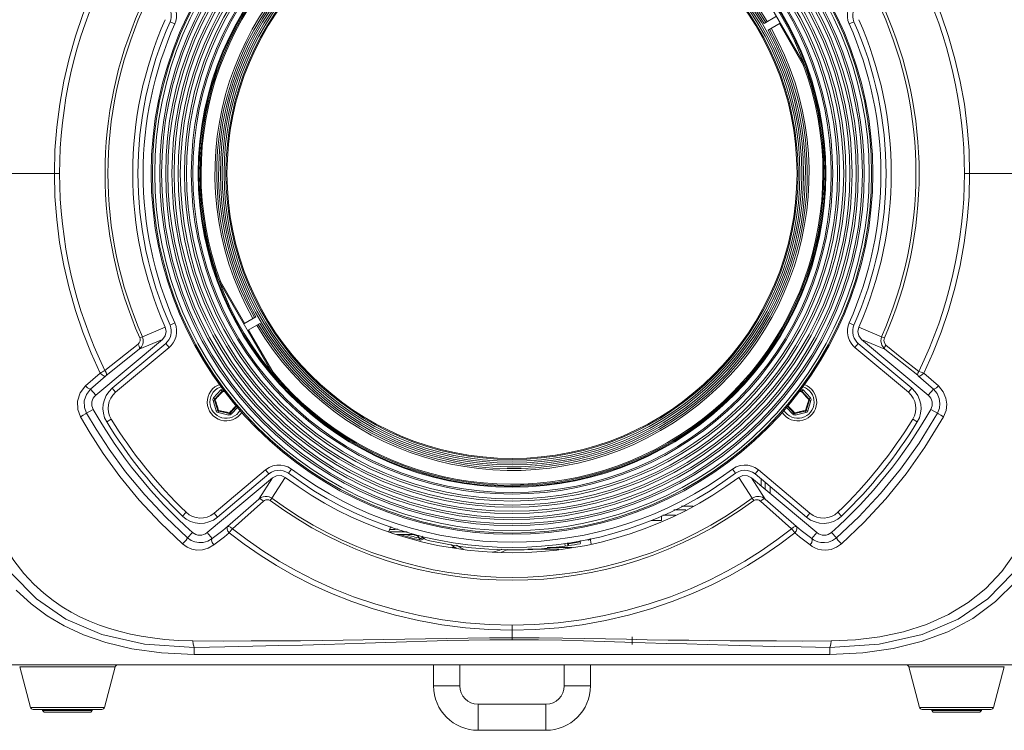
# Model space of a CAD drawing. Header units: millimetres. Extents: x 3925 to 5043, y -86 to 778.
# Tile 33 of 256: x 4282 to 4329, y 351 to 385. Entities that reach past the tile are written whole.
import ezdxf

# ---------------------------------------------------------------- set-up
doc = ezdxf.new("R2010")
doc.units = ezdxf.units.MM
doc.header["$LTSCALE"] = 46.255
for name, color, linetype in [('A65-LSM-GEARDXF_CONTINUOUS_LINE', 7, 'CONTINUOUS'), ('H30-BOTTOM-CDXF_CONTINUOUS_LINE', 7, 'CONTINUOUS'), ('H30-RUBBER-MDXF_CONTINUOUS_LINE', 7, 'CONTINUOUS'), ('H30-U-RING_DDXF_CONTINUOUS_LINE', 7, 'CONTINUOUS'), ('H30_CEILING_DXF_CONTINUOUS_LINE', 7, 'CONTINUOUS'), ('H30K-FRONT-CDXF_CONTINUOUS_LINE', 7, 'CONTINUOUS'), ('H60-BUTTON-DDXF_CONTINUOUS_LINE', 7, 'CONTINUOUS'), ('H60-FF-LENS-DXF_CONTINUOUS_LINE', 7, 'CONTINUOUS'), ('H60-LSM-GUIDDXF_CONTINUOUS_LINE', 7, 'CONTINUOUS'), ('H60-LSM-H-TADXF_CONTINUOUS_LINE', 7, 'CONTINUOUS'), ('LSM-BS-BASE-DXF_CONTINUOUS_LINE', 7, 'CONTINUOUS'), ('PJ-LENS-B10RDXF_CONTINUOUS_LINE', 7, 'CONTINUOUS')]:
    doc.layers.add(name, color=color, linetype=linetype)

msp = doc.modelspace()

# ---------------------------------------------------------------- linework, layer by layer
at = {"layer": 'A65-LSM-GEARDXF_CONTINUOUS_LINE', "color": 7, "linetype": 'Continuous', "lineweight": 0}
for p, q in [((4290.8001, 367.237), (4291.1518, 367.6195)), ((4291.1518, 367.6195), (4291.207, 367.5688)), ((4291.271, 367.6569), (4291.2547, 367.5837)), ((4318.8654, 367.6244), (4318.8745, 367.5837)), ((4318.9774, 367.6195), (4318.9222, 367.5687)), ((4318.9774, 367.6195), (4319.3291, 367.237)), ((4290.7728, 367.115), (4290.8444, 367.1375)), ((4290.8001, 367.237), (4290.8553, 367.1863)), ((4290.9998, 366.6416), (4290.8444, 367.1375)), ((4290.8553, 367.1863), (4291.207, 367.5688)), ((4290.8754, 367.1562), (4290.9293, 367.2163)), ((4290.9293, 367.2163), (4290.9751, 367.2672)), ((4290.9751, 367.2672), (4291.0143, 367.3104)), ((4291.0143, 367.3104), (4291.0553, 367.3553)), ((4291.0553, 367.3553), (4291.0952, 367.3984)), ((4291.0952, 367.3984), (4291.1443, 367.4511)), ((4291.3561, 367.5265), (4291.4013, 367.5169)), ((4318.7894, 367.53), (4318.8905, 367.5512)), ((4318.8235, 367.5723), (4318.8745, 367.5837)), ((4318.8905, 367.5512), (4318.9459, 367.4925)), ((4318.9222, 367.5687), (4319.2739, 367.1862)), ((4318.9459, 367.4925), (4318.9928, 367.4425)), ((4318.9928, 367.4425), (4319.0326, 367.3999)), ((4319.0326, 367.3999), (4319.0738, 367.3552)), ((4319.0738, 367.3552), (4319.1135, 367.3119)), ((4319.1135, 367.3119), (4319.1619, 367.2585)), ((4319.2848, 367.1374), (4319.1294, 366.6416)), ((4319.3291, 367.237), (4319.2739, 367.1862)), ((4319.3563, 367.115), (4319.2848, 367.1374)), ((4290.9283, 366.6192), (4290.7728, 367.115)), ((4290.9183, 367.0134), (4290.9012, 367.0699)), ((4290.9391, 366.9456), (4290.9183, 367.0134)), ((4291.9089, 366.8547), (4291.5915, 366.5095)), ((4291.6801, 366.655), (4291.6265, 366.5977)), ((4291.9552, 366.7943), (4291.6467, 366.4587)), ((4291.7241, 366.7024), (4291.6801, 366.655)), ((4291.7645, 366.7463), (4291.7241, 366.7024)), ((4291.8026, 366.7882), (4291.7645, 366.7463)), ((4291.8445, 366.8346), (4291.8026, 366.7882)), ((4291.8876, 366.8825), (4291.8445, 366.8346)), ((4318.4825, 366.4586), (4318.1864, 366.7808)), ((4318.5377, 366.5094), (4318.2339, 366.8398)), ((4318.2986, 366.819), (4318.2556, 366.8668)), ((4318.3465, 366.7662), (4318.2986, 366.819)), ((4318.3861, 366.7229), (4318.3465, 366.7662)), ((4318.427, 366.6786), (4318.3861, 366.7229)), ((4318.4664, 366.6363), (4318.427, 366.6786)), ((4319.1218, 366.7312), (4319.0932, 366.644)), ((4319.1459, 366.8055), (4319.1218, 366.7312)), ((4319.3563, 367.115), (4319.2009, 366.6192)), ((4290.9283, 366.6192), (4290.9998, 366.6416)), ((4291.0203, 366.5346), (4291.0366, 366.6078)), ((4291.5274, 366.4213), (4291.0203, 366.5346)), ((4291.1253, 366.6229), (4291.036, 366.644)), ((4291.5437, 366.4945), (4291.0366, 366.6078)), ((4291.2013, 366.6051), (4291.1253, 366.6229)), ((4291.5274, 366.4213), (4291.5437, 366.4945)), ((4291.6265, 366.5977), (4291.5597, 366.527)), ((4291.6467, 366.4587), (4291.5915, 366.5095)), ((4318.5133, 366.5864), (4318.4664, 366.6363)), ((4318.4825, 366.4586), (4318.5377, 366.5094)), ((4318.5694, 366.5269), (4318.5133, 366.5864)), ((4318.6576, 366.5454), (4318.5694, 366.5269)), ((4319.0926, 366.6078), (4318.5854, 366.4944)), ((4318.6018, 366.4212), (4318.5854, 366.4944)), ((4319.1089, 366.5346), (4318.6018, 366.4212)), ((4318.7153, 366.5577), (4318.6576, 366.5454)), ((4318.7846, 366.5727), (4318.7153, 366.5577)), ((4319.1089, 366.5346), (4319.0926, 366.6078)), ((4319.2009, 366.6192), (4319.1294, 366.6416))]:
    msp.add_line(p, q, dxfattribs=at)
for points in [[(4290.8444, 367.1375), (4290.8475, 367.1423), (4290.8585, 367.1489), (4290.8754, 367.1562)], [(4290.8754, 367.1562), (4290.8632, 367.1699), (4290.8561, 367.1806), (4290.8553, 367.1863)], [(4290.9012, 367.0699), (4290.881, 367.1374), (4290.8754, 367.1562)], [(4291.1443, 367.4511), (4291.2052, 367.5158), (4291.2387, 367.5513)], [(4291.207, 367.5688), (4291.2127, 367.5685), (4291.2239, 367.5623), (4291.2387, 367.5513)], [(4291.2387, 367.5513), (4291.2445, 367.5687), (4291.2501, 367.5802), (4291.2547, 367.5837)], [(4291.2387, 367.5513), (4291.3152, 367.5352), (4291.3561, 367.5265)], [(4318.8745, 367.5837), (4318.879, 367.5802), (4318.8847, 367.5687), (4318.8905, 367.5512)], [(4318.8905, 367.5512), (4318.9052, 367.5622), (4318.9165, 367.5684), (4318.9222, 367.5687)], [(4319.2538, 367.1561), (4319.2314, 367.0812), (4319.2193, 367.0411), (4319.2061, 366.9977), (4319.1912, 366.9491), (4319.1752, 366.898), (4319.1599, 366.8493), (4319.1459, 366.8055)], [(4319.1619, 367.2585), (4319.2212, 367.1925), (4319.2538, 367.1561)], [(4319.2739, 367.1862), (4319.2731, 367.1805), (4319.266, 367.1699), (4319.2538, 367.1561)], [(4319.2538, 367.1561), (4319.2707, 367.1489), (4319.2817, 367.1422), (4319.2848, 367.1374)], [(4291.036, 366.644), (4291.0151, 366.7075), (4290.9965, 366.7648), (4290.9797, 366.8167), (4290.9647, 366.8639), (4290.9512, 366.9067), (4290.9391, 366.9456)], [(4291.036, 366.644), (4291.0179, 366.6403), (4291.0051, 366.6395), (4290.9998, 366.6416)], [(4291.0366, 366.6078), (4291.034, 366.6129), (4291.0338, 366.6257), (4291.036, 366.644)], [(4291.5597, 366.527), (4291.4833, 366.543), (4291.4423, 366.5517), (4291.3979, 366.5612), (4291.3483, 366.572), (4291.296, 366.5836), (4291.2462, 366.5948), (4291.2013, 366.6051)], [(4291.5598, 366.527), (4291.554, 366.5095), (4291.5483, 366.498), (4291.5437, 366.4945)], [(4291.5915, 366.5095), (4291.5857, 366.5097), (4291.5745, 366.516), (4291.5598, 366.527)], [(4318.5694, 366.5269), (4318.5547, 366.5159), (4318.5435, 366.5097), (4318.5377, 366.5094)], [(4318.5854, 366.4944), (4318.5809, 366.4979), (4318.5752, 366.5094), (4318.5694, 366.5269)], [(4319.0932, 366.644), (4319.0284, 366.6286), (4318.9697, 366.6148), (4318.9165, 366.6024), (4318.8682, 366.5914), (4318.8244, 366.5816), (4318.7846, 366.5727)], [(4319.0932, 366.644), (4319.0954, 366.6257), (4319.0952, 366.6129), (4319.0926, 366.6078)], [(4319.1294, 366.6416), (4319.124, 366.6394), (4319.1112, 366.6402), (4319.0932, 366.644)]]:
    msp.add_lwpolyline(points, dxfattribs=at)
for centre, radius, start, end in [((4291.2438, 367.5349), 0.125, 77.40575, 137.40575), ((4318.8854, 367.5349), 0.125, 42.59575, 86.69688), ((4290.8921, 367.1524), 0.125, 137.40575, 197.40575), ((4290.8921, 367.1524), 0.05, 137.40575, 197.40575), ((4291.2438, 367.5349), 0.05, 77.40575, 137.40575), ((4318.8854, 367.5349), 0.05, 42.59575, 102.59575), ((4319.2371, 367.1524), 0.05, 342.59575, 42.59575), ((4319.2371, 367.1524), 0.125, 342.59575, 42.59575), ((4291.0475, 366.6566), 0.125, 197.40575, 257.40575), ((4291.0475, 366.6566), 0.05, 197.40575, 257.40575), ((4291.5546, 366.5433), 0.125, 257.40575, 317.40575), ((4291.5546, 366.5433), 0.05, 257.40575, 317.40575), ((4318.5745, 366.5432), 0.125, 222.59575, 282.59575), ((4318.5745, 366.5432), 0.05, 222.59575, 282.59575), ((4319.0816, 366.6565), 0.05, 282.59575, 342.59575), ((4319.0816, 366.6565), 0.125, 282.59575, 342.59575)]:
    msp.add_arc(centre, radius, start, end, dxfattribs=at)
at = {"layer": 'H30-BOTTOM-CDXF_CONTINUOUS_LINE', "color": 7, "linetype": 'Continuous', "lineweight": 0}
for p, q in [((4310.8146, 355.8213), (4310.8146, 355.4463)), ((4270.7654, 354.4713), (4339.3637, 354.4713)), ((4286.0982, 354.3787), (4281.5309, 354.3787)), ((4282.0506, 352.439), (4281.5309, 354.3787)), ((4285.5785, 352.439), (4286.0982, 354.3787)), ((4328.5982, 354.3787), (4324.0309, 354.3787)), ((4324.5506, 352.439), (4324.0309, 354.3787)), ((4328.0785, 352.439), (4328.5982, 354.3787)), ((4285.5785, 352.439), (4282.0506, 352.439)), ((4285.4577, 352.3463), (4282.1714, 352.3463)), ((4328.0785, 352.439), (4324.5506, 352.439)), ((4327.9577, 352.3463), (4324.6714, 352.3463))]:
    msp.add_line(p, q, dxfattribs=at)
for centre, start, end in [((4286.2189, 354.3463), 90, 164.99999), ((4323.9102, 354.3463), 15.00001, 90), ((4282.1714, 352.4713), 195.00001, 270), ((4285.4577, 352.4713), 270, 344.99999), ((4324.6714, 352.4713), 195.00001, 270), ((4327.9577, 352.4713), 270, 344.99999)]:
    msp.add_arc(centre, 0.125, start, end, dxfattribs=at)
at = {"layer": 'H30-RUBBER-MDXF_CONTINUOUS_LINE', "color": 7, "linetype": 'Continuous', "lineweight": 0}
for p, q in [((4288.7174, 385.2202), (4288.946, 385.1189)), ((4321.4117, 385.2202), (4321.1831, 385.1189)), ((4288.7174, 370.7224), (4288.946, 370.8237)), ((4321.4117, 370.7224), (4321.1831, 370.8237)), ((4285.9545, 367.6985), (4288.5106, 369.8433)), ((4286.1152, 367.507), (4288.6712, 369.6518)), ((4288.5106, 369.8433), (4288.6713, 369.6518)), ((4321.6186, 369.8433), (4321.4579, 369.6518)), ((4321.4579, 369.6518), (4324.014, 367.507)), ((4321.6186, 369.8433), (4324.1747, 367.6985)), ((4285.9545, 367.6985), (4286.1152, 367.507)), ((4324.1747, 367.6985), (4324.014, 367.507)), ((4285.6925, 366.0873), (4285.9056, 366.218)), ((4324.4367, 366.0873), (4324.2236, 366.218)), ((4294.3783, 363.6333), (4294.5277, 363.8337)), ((4315.7508, 363.6333), (4315.6014, 363.8337)), ((4293.2865, 363.7945), (4290.8204, 361.7252)), ((4293.4472, 363.603), (4290.9811, 361.5337)), ((4293.4472, 363.603), (4293.2865, 363.7945)), ((4316.6819, 363.603), (4316.8426, 363.7945)), ((4319.148, 361.5337), (4316.6819, 363.603)), ((4319.3087, 361.7252), (4316.8426, 363.7945)), ((4289.3112, 361.5902), (4289.4845, 361.7704)), ((4290.9811, 361.5337), (4290.8204, 361.7252)), ((4319.148, 361.5337), (4319.3087, 361.7252)), ((4320.8179, 361.5902), (4320.6446, 361.7704))]:
    msp.add_line(p, q, dxfattribs=at)
for points in [[(4288.7174, 385.2202), (4288.754, 385.3221), (4288.7772, 385.4442), (4288.7789, 385.5796), (4288.7545, 385.7189), (4288.7079, 385.8448), (4288.6479, 385.9485), (4288.5808, 386.0323), (4288.5106, 386.0993)], [(4288.946, 385.1189), (4288.9948, 385.2551), (4289.0259, 385.4182), (4289.0281, 385.5995), (4288.9957, 385.7847), (4288.9336, 385.9522), (4288.8536, 386.0905), (4288.7644, 386.2019), (4288.6713, 386.2908)], [(4321.4579, 386.2908), (4321.36, 386.1968), (4321.2622, 386.0707), (4321.1806, 385.9194), (4321.1261, 385.756), (4321.1007, 385.5954), (4321.1009, 385.4443), (4321.1259, 385.2871), (4321.1831, 385.1189)], [(4321.6186, 386.0993), (4321.5448, 386.0285), (4321.4712, 385.9336), (4321.4101, 385.8202), (4321.3691, 385.6973), (4321.35, 385.5765), (4321.3501, 385.4637), (4321.3689, 385.3461), (4321.4117, 385.2202)], [(4288.5106, 369.8433), (4288.5843, 369.9141), (4288.6579, 370.009), (4288.719, 370.1224), (4288.7601, 370.2453), (4288.7791, 370.3661), (4288.779, 370.4789), (4288.7603, 370.5965), (4288.7174, 370.7224)], [(4288.6712, 369.6518), (4288.7692, 369.7458), (4288.867, 369.8719), (4288.9485, 370.0232), (4289.0031, 370.1866), (4289.0284, 370.3472), (4289.0283, 370.4983), (4289.0032, 370.6555), (4288.946, 370.8237)], [(4321.1831, 370.8237), (4321.1343, 370.6875), (4321.1032, 370.5244), (4321.101, 370.3431), (4321.1334, 370.158), (4321.1955, 369.9904), (4321.2755, 369.8521), (4321.3647, 369.7407), (4321.4579, 369.6518)], [(4321.4117, 370.7224), (4321.3751, 370.6205), (4321.3519, 370.4984), (4321.3502, 370.363), (4321.3746, 370.2237), (4321.4213, 370.0978), (4321.4812, 369.9941), (4321.5483, 369.9103), (4321.6186, 369.8433)], [(4294.5277, 363.8337), (4294.3526, 363.9381), (4294.1828, 363.999), (4294.0066, 364.0277), (4293.821, 364.024), (4293.6316, 363.984), (4293.4496, 363.9062), (4293.2865, 363.7945)], [(4316.8426, 363.7945), (4316.6746, 363.9089), (4316.5102, 363.98), (4316.3387, 364.0201), (4316.1552, 364.0296), (4315.9641, 364.0034), (4315.7766, 363.9382), (4315.6014, 363.8337)], [(4294.3783, 363.6333), (4294.2473, 363.7114), (4294.1203, 363.7569), (4293.9886, 363.7784), (4293.8488, 363.7756), (4293.7067, 363.7456), (4293.5701, 363.6871), (4293.4472, 363.603)], [(4316.6819, 363.603), (4316.5553, 363.6892), (4316.4319, 363.7425), (4316.3033, 363.7727), (4316.1651, 363.7798), (4316.0221, 363.7602), (4315.8819, 363.7114), (4315.7508, 363.6333)]]:
    msp.add_lwpolyline(points, dxfattribs=at)
for centre, radius, start, end in [((4305.0646, 377.9713), 17.8822, 156.08576, 203.91424), ((4305.0646, 377.9713), 17.6322, 156.08576, 203.91426), ((4305.0646, 377.9713), 17.6322, 336.08576, 23.91426), ((4305.0646, 377.9713), 17.8822, 336.08576, 23.91424), ((4286.7579, 366.7409), 1.25, 130, 211.52743), ((4291.3992, 367.0391), 0.9, 108.32943, 326.46214), ((4291.3992, 367.0391), 0.775, 105.08872, 329.77284), ((4318.73, 367.0391), 0.9, 213.40273, 69.51207), ((4318.73, 367.0391), 0.775, 211.09481, 71.92085), ((4323.3712, 366.7409), 1.25, 328.47257, 50), ((4286.7579, 366.7409), 1, 130, 211.52743), ((4323.3712, 366.7409), 1, 328.47257, 50), ((4305.0646, 377.9713), 22.4768, 211.52743, 226.11903), ((4305.0646, 377.9713), 22.4768, 313.88097, 328.47257), ((4305.0646, 377.9713), 22.7268, 211.52743, 226.11903), ((4305.0646, 377.9713), 22.7268, 313.88097, 328.47257), ((4305.0646, 377.9713), 17.6322, 233.30267, 306.69733), ((4305.0646, 377.9713), 17.8822, 233.30267, 306.69733), ((4290.1776, 362.4912), 1.25, 226.11903, 310), ((4290.1776, 362.4912), 1, 226.11903, 310), ((4319.9515, 362.4912), 1.25, 230, 313.88097), ((4319.9515, 362.4912), 1, 230, 313.88097)]:
    msp.add_arc(centre, radius, start, end, dxfattribs=at)
at = {"layer": 'H30-U-RING_DDXF_CONTINUOUS_LINE', "color": 7, "linetype": 'Continuous', "lineweight": 0}
for p, q in [((4301.3146, 354.4713), (4301.3146, 353.4713)), ((4302.5646, 354.4713), (4302.5646, 353.4713)), ((4307.5646, 353.4713), (4307.5646, 354.4713)), ((4308.8146, 353.4713), (4308.8146, 354.4713)), ((4302.5646, 353.4713), (4301.3146, 353.4713)), ((4307.5646, 353.4713), (4308.8146, 353.4713)), ((4303.4396, 352.5963), (4306.6896, 352.5963)), ((4303.4396, 352.5963), (4303.4396, 351.3463)), ((4306.6896, 352.5963), (4306.6896, 351.3463)), ((4303.4396, 351.3463), (4306.6896, 351.3463))]:
    msp.add_line(p, q, dxfattribs=at)
for centre, radius, start, end in [((4303.4396, 353.4713), 2.125, 180, 270), ((4303.4396, 353.4713), 0.875, 180, 270), ((4306.6896, 353.4713), 2.125, 270, 0), ((4306.6896, 353.4713), 0.875, 270, 0)]:
    msp.add_arc(centre, radius, start, end, dxfattribs=at)
at = {"layer": 'H30_CEILING_DXF_CONTINUOUS_LINE', "color": 7, "linetype": 'Continuous', "lineweight": 0}
for p, q in [((4282.6271, 352.2963), (4282.6271, 352.3463)), ((4285.0021, 352.2963), (4282.6271, 352.2963)), ((4282.7021, 352.2213), (4282.6271, 352.2963)), ((4284.9271, 352.2213), (4282.7021, 352.2213)), ((4284.9271, 352.2213), (4285.0021, 352.2963)), ((4285.0021, 352.2963), (4285.0021, 352.3463)), ((4325.1271, 352.2963), (4325.1271, 352.3463)), ((4327.5021, 352.2963), (4325.1271, 352.2963)), ((4325.2021, 352.2213), (4325.1271, 352.2963)), ((4327.4271, 352.2213), (4325.2021, 352.2213)), ((4327.4271, 352.2213), (4327.5021, 352.2963)), ((4327.5021, 352.2963), (4327.5021, 352.3463))]:
    msp.add_line(p, q, dxfattribs=at)
at = {"layer": 'H30K-FRONT-CDXF_CONTINUOUS_LINE', "color": 7, "linetype": 'Continuous', "lineweight": 0}
for p, q in [((4279.4696, 377.971), (4283.4388, 377.9712)), ((4336.0124, 377.9714), (4326.6903, 377.9713)), ((4287.3986, 370.164), (4288.4889, 370.6211)), ((4321.6402, 370.6211), (4322.7285, 370.1649)), ((4285.1712, 367.3677), (4288.3499, 370.0348)), ((4287.2484, 369.5738), (4288.3499, 370.0348)), ((4287.2732, 370.1086), (4287.3986, 370.164)), ((4321.7793, 370.0348), (4322.8901, 369.5699)), ((4321.7793, 370.0348), (4324.9579, 367.3677)), ((4322.8663, 370.104), (4322.7285, 370.1649)), ((4285.6016, 368.5484), (4287.1872, 369.8103)), ((4285.6639, 368.3096), (4287.2484, 369.5738)), ((4322.8901, 369.5699), (4324.4576, 368.3194)), ((4284.6834, 367.8114), (4285.3821, 368.4282)), ((4284.9229, 367.6636), (4285.6258, 368.2778)), ((4324.5033, 368.2778), (4325.2062, 367.6636)), ((4324.747, 368.4282), (4325.4457, 367.8114)), ((4285.1712, 367.3677), (4284.9229, 367.6636)), ((4324.9579, 367.3677), (4325.2062, 367.6636)), ((4285.0481, 366.6897), (4284.7288, 366.5098)), ((4325.081, 366.6897), (4325.4003, 366.5098)), ((4293.6079, 363.4115), (4290.4934, 360.7981)), ((4293.6079, 363.4115), (4292.9601, 362.4043)), ((4294.2289, 363.4328), (4293.5865, 362.4377)), ((4316.5426, 362.4377), (4315.9002, 363.4328)), ((4319.6357, 360.7981), (4316.5212, 363.4115)), ((4317.169, 362.4043), (4316.5212, 363.4115)), ((4293.505, 362.3274), (4293.5865, 362.4377)), ((4316.6241, 362.3274), (4316.5426, 362.4377)), ((4292.9601, 362.4043), (4291.4703, 361.0894)), ((4293.1865, 362.3), (4291.6978, 360.9835)), ((4318.4313, 360.9835), (4316.9426, 362.3)), ((4318.6588, 361.0894), (4317.169, 362.4043)), ((4289.7882, 360.8084), (4289.5576, 360.5492)), ((4290.4934, 360.7981), (4290.7333, 360.5122)), ((4318.4824, 360.9177), (4318.4309, 360.9841)), ((4318.5847, 360.7865), (4318.4824, 360.9177)), ((4319.6357, 360.7981), (4319.3958, 360.5122)), ((4320.3409, 360.8084), (4320.5716, 360.5492)), ((4329.1434, 358.4567), (4328.1816, 357.4977)), ((4328.1816, 357.4977), (4327.0861, 356.6943)), ((4283.6577, 356.3416), (4282.839, 356.8252)), ((4305.0647, 356.1353), (4305.0646, 356.3756)), ((4305.0659, 355.7679), (4305.0647, 356.1353)), ((4286.888, 355.248), (4285.6418, 355.5458)), ((4305.0659, 355.6774), (4305.066, 355.7679)), ((4324.628, 355.5878), (4323.2801, 355.2552)), ((4288.3032, 355.0507), (4286.888, 355.248)), ((4289.8772, 354.9713), (4288.3032, 355.0507)), ((4289.877, 354.9809), (4289.8766, 355.3087)), ((4289.8772, 354.9713), (4289.877, 354.9809)), ((4320.2543, 354.9713), (4289.8772, 354.9713)), ((4320.2543, 354.9713), (4320.2525, 355.3087))]:
    msp.add_line(p, q, dxfattribs=at)
for points in [[(4283.1895, 377.9713), (4283.2178, 379.0802), (4283.3024, 380.188), (4283.4428, 381.2886), (4283.6389, 382.3805), (4283.8905, 383.4621), (4284.196, 384.5277), (4284.5507, 385.5646), (4284.948, 386.5616), (4285.3821, 387.5144)], [(4324.7469, 387.5144), (4325.1844, 386.5541), (4325.5812, 385.5571), (4325.9357, 384.5194), (4326.241, 383.4531), (4326.4921, 382.3711), (4326.6878, 381.2788), (4326.8279, 380.1768), (4326.9118, 379.0715), (4326.9396, 377.9712)], [(4285.3821, 368.4282), (4284.9475, 369.3821), (4284.5498, 370.3804), (4284.1948, 371.4186), (4283.8892, 372.4854), (4283.6376, 373.5683), (4283.4417, 374.6616), (4283.3013, 375.7646), (4283.2174, 376.8705), (4283.1895, 377.9713)], [(4326.9396, 377.9712), (4326.9113, 376.8623), (4326.8267, 375.7544), (4326.6862, 374.6538), (4326.4901, 373.5618), (4326.2386, 372.4802), (4325.933, 371.4145), (4325.5782, 370.3774), (4325.1809, 369.3804), (4324.747, 368.4282)], [(4288.4889, 370.6211), (4288.5312, 370.4138), (4288.4824, 370.2058), (4288.3499, 370.0348)], [(4321.7793, 370.0348), (4321.6467, 370.2058), (4321.5979, 370.4138), (4321.6402, 370.6211)], [(4287.1872, 369.8103), (4287.2176, 369.8382), (4287.2417, 369.867), (4287.2608, 369.8972), (4287.276, 369.9301), (4287.2868, 369.9663), (4287.2919, 370.0026), (4287.2915, 370.0367), (4287.2859, 370.0712), (4287.2732, 370.1086)], [(4287.2484, 369.5738), (4287.3051, 369.6278), (4287.3496, 369.6842), (4287.3848, 369.7436), (4287.4122, 369.8083), (4287.4311, 369.8801), (4287.4391, 369.952), (4287.4368, 370.0199), (4287.4245, 370.0889), (4287.3986, 370.164)], [(4322.7285, 370.1649), (4322.6888, 369.9678), (4322.7404, 369.756), (4322.8901, 369.5699)], [(4322.8663, 370.104), (4322.8408, 369.9907), (4322.864, 369.8668), (4322.9375, 369.7528)], [(4287.1872, 369.8103), (4287.2426, 369.7145), (4287.2646, 369.6295), (4287.2484, 369.5738)], [(4322.9375, 369.7528), (4322.8947, 369.6787), (4322.8776, 369.6129), (4322.8901, 369.5699)], [(4322.9375, 369.7528), (4323.6977, 369.1463), (4324.5055, 368.5031)], [(4285.3821, 368.4282), (4285.4293, 368.4544), (4285.4824, 368.4836), (4285.5407, 368.5154), (4285.6016, 368.5484)], [(4285.6016, 368.5484), (4285.6578, 368.4518), (4285.6802, 368.366), (4285.6639, 368.3096)], [(4285.382, 368.4282), (4285.4741, 368.3351), (4285.5638, 368.2798), (4285.6258, 368.2778)], [(4285.6258, 368.2778), (4285.634, 368.2849), (4285.6431, 368.2926), (4285.6532, 368.301), (4285.6639, 368.3096)], [(4324.5055, 368.5031), (4324.4616, 368.4276), (4324.4448, 368.3609), (4324.4572, 368.3198)], [(4324.5033, 368.2778), (4324.4872, 368.2936), (4324.4576, 368.3194)], [(4324.5031, 368.278), (4324.5642, 368.2815), (4324.6537, 368.3365), (4324.747, 368.4282)], [(4324.5055, 368.5031), (4324.6248, 368.4644), (4324.747, 368.4282)], [(4284.4368, 366.3368), (4284.3066, 366.6885), (4284.2944, 367.0832), (4284.4215, 367.4788), (4284.6834, 367.8114)], [(4284.7288, 366.5098), (4284.6266, 366.7838), (4284.6168, 367.092), (4284.7166, 367.4019), (4284.9229, 367.6636)], [(4284.6834, 367.8114), (4284.7747, 367.7201), (4284.8626, 367.6659), (4284.9229, 367.6636)], [(4325.4457, 367.8114), (4325.3544, 367.7201), (4325.2666, 367.6659), (4325.2062, 367.6636)], [(4325.2062, 367.6636), (4325.39, 367.442), (4325.4893, 367.2064), (4325.5207, 366.9775), (4325.4945, 366.7475), (4325.4003, 366.5098)], [(4325.4457, 367.8114), (4325.679, 367.5299), (4325.8054, 367.2294), (4325.8455, 366.9367), (4325.8122, 366.6418), (4325.6923, 366.3368)], [(4284.4368, 366.3368), (4284.5713, 366.4126), (4284.6828, 366.4786), (4284.7288, 366.5098)], [(4289.3211, 360.2602), (4288.2599, 361.268), (4287.2481, 362.3564), (4286.3234, 363.4837), (4285.5287, 364.5787), (4284.8939, 365.5589), (4284.4368, 366.3368)], [(4289.5576, 360.5492), (4288.5094, 361.535), (4287.5094, 362.6011), (4286.5951, 363.7067), (4285.8091, 364.7818), (4285.181, 365.7449), (4284.7288, 366.5098)], [(4325.4003, 366.5098), (4324.5205, 365.078), (4323.6344, 363.837), (4322.6734, 362.6622), (4321.638, 361.5533), (4320.5716, 360.5492)], [(4325.6923, 366.3368), (4324.803, 364.8802), (4323.9072, 363.6165), (4322.9353, 362.4188), (4321.8876, 361.2867), (4320.808, 360.2602)], [(4325.6923, 366.3368), (4325.5579, 366.4126), (4325.4463, 366.4786), (4325.4003, 366.5098)], [(4293.6079, 363.4115), (4293.8072, 363.5144), (4294.0284, 363.5214), (4294.2289, 363.4328)], [(4315.9002, 363.4328), (4316.1007, 363.5214), (4316.3219, 363.5144), (4316.5212, 363.4115)], [(4293.5865, 362.4377), (4293.5258, 362.4758), (4293.452, 362.5071), (4293.3656, 362.527), (4293.2693, 362.5306), (4293.1668, 362.5138), (4293.062, 362.473), (4292.9601, 362.4043)], [(4317.169, 362.4043), (4317.1065, 362.4504), (4317.0336, 362.4889), (4316.9562, 362.5154), (4316.8828, 362.5287), (4316.816, 362.5313), (4316.7524, 362.5253), (4316.6879, 362.5105), (4316.6187, 362.4835), (4316.5426, 362.4377)], [(4293.1865, 362.3), (4293.1006, 362.3731), (4293.0191, 362.4106), (4292.9601, 362.4043)], [(4293.505, 362.3274), (4293.4747, 362.3462), (4293.4378, 362.3613), (4293.3942, 362.3703), (4293.3453, 362.3706), (4293.2931, 362.3602), (4293.2392, 362.3373), (4293.1865, 362.3)], [(4316.9426, 362.3), (4316.9102, 362.325), (4316.8726, 362.3462), (4316.8329, 362.3612), (4316.7955, 362.3692), (4316.7615, 362.3717), (4316.7293, 362.3696), (4316.6968, 362.3629), (4316.6621, 362.35), (4316.6241, 362.3274)], [(4316.9426, 362.3), (4317.0285, 362.3731), (4317.11, 362.4106), (4317.169, 362.4043)], [(4289.8127, 355.6187), (4289.108, 355.6429), (4288.4617, 355.6915), (4287.8721, 355.7599), (4287.3327, 355.8445), (4286.8254, 355.9451), (4286.329, 356.0652), (4285.8319, 356.2092), (4285.3381, 356.378), (4284.8614, 356.5686), (4284.412, 356.7759), (4283.986, 357.0004), (4283.5667, 357.2512), (4283.136, 357.5453), (4282.6834, 357.901), (4282.212, 358.3313), (4281.7299, 358.8487), (4281.2444, 359.4719), (4280.7655, 360.2218), (4280.3044, 361.1182)], [(4291.4703, 361.0894), (4291.2369, 360.9069), (4290.9911, 360.7144), (4290.7333, 360.5122)], [(4291.5442, 360.7863), (4291.4838, 360.8681), (4291.4483, 360.9558), (4291.4433, 361.0343), (4291.4702, 361.0893)], [(4291.6978, 360.9836), (4291.6118, 361.0566), (4291.5292, 361.095), (4291.4702, 361.0893)], [(4318.4309, 360.9841), (4318.5162, 361.0582), (4318.599, 361.0965), (4318.6589, 361.0893)], [(4318.5847, 360.7865), (4318.6436, 360.8693), (4318.6792, 360.9569), (4318.6842, 361.0353), (4318.6589, 361.0893)], [(4319.3958, 360.5122), (4319.1379, 360.7145), (4318.8922, 360.907), (4318.6588, 361.0894)], [(4329.8184, 361.1183), (4329.1862, 359.9255), (4328.4759, 358.9401), (4327.7096, 358.133), (4326.8761, 357.4616), (4325.9342, 356.8869), (4324.8796, 356.4113), (4323.773, 356.0577), (4322.6468, 355.8189), (4321.4822, 355.6751), (4320.316, 355.6187)], [(4289.3211, 360.2602), (4289.4032, 360.3497), (4289.4825, 360.4426), (4289.5386, 360.5152), (4289.5576, 360.5492)], [(4290.7333, 360.5122), (4290.5186, 360.3885), (4290.299, 360.3287), (4290.0905, 360.3224), (4289.9045, 360.3573), (4289.7313, 360.4285), (4289.5576, 360.5492)], [(4291.5446, 360.7868), (4291.3135, 360.6038), (4291.0707, 360.4113), (4290.816, 360.2092)], [(4291.6978, 360.9836), (4291.6462, 360.9178), (4291.5928, 360.8493), (4291.5442, 360.7863)], [(4305.0647, 356.1353), (4303.96, 356.1636), (4302.8367, 356.2496), (4301.7096, 356.3935), (4300.5943, 356.5938), (4299.4976, 356.8488), (4298.4306, 357.1548), (4297.4078, 357.5046), (4296.4364, 357.8911), (4295.5156, 358.3093), (4294.6422, 358.7556), (4293.8124, 359.2275), (4293.0221, 359.7236), (4292.2675, 360.2433), (4291.5446, 360.7868)], [(4305.0648, 356.3756), (4303.9721, 356.4037), (4302.861, 356.4892), (4301.7461, 356.6323), (4300.643, 356.8313), (4299.5585, 357.0845), (4298.5036, 357.388), (4297.4925, 357.7349), (4296.5323, 358.1178), (4295.6224, 358.532), (4294.7592, 358.9738), (4293.9391, 359.4409), (4293.1582, 359.9317), (4292.4124, 360.4458), (4291.6978, 360.9835)], [(4318.5845, 360.7868), (4317.8615, 360.2432), (4317.1068, 359.7235), (4316.3166, 359.2275), (4315.4868, 358.7555), (4314.6135, 358.3093), (4313.6928, 357.8912), (4312.7215, 357.5047), (4311.6988, 357.1549), (4310.632, 356.8489), (4309.5353, 356.5939), (4308.42, 356.3936), (4307.2955, 356.2499), (4306.1731, 356.1638), (4305.0647, 356.1353)], [(4318.4313, 360.9835), (4317.7166, 360.4457), (4316.9708, 359.9316), (4316.1899, 359.4408), (4315.3698, 358.9738), (4314.5067, 358.5319), (4313.5968, 358.1179), (4312.6367, 357.7349), (4311.6258, 357.3881), (4310.5711, 357.0846), (4309.4866, 356.8314), (4308.3835, 356.6324), (4307.2711, 356.4895), (4306.1609, 356.4039), (4305.0648, 356.3756)], [(4319.3132, 360.2092), (4319.0583, 360.4114), (4318.8155, 360.6039), (4318.5845, 360.7868)], [(4320.5716, 360.5492), (4320.392, 360.4254), (4320.1899, 360.3478), (4319.9976, 360.3199), (4319.8311, 360.3285), (4319.691, 360.3598), (4319.5742, 360.4043), (4319.477, 360.4562), (4319.3958, 360.5122)], [(4320.808, 360.2602), (4320.7259, 360.3497), (4320.6467, 360.4426), (4320.5905, 360.5152), (4320.5716, 360.5492)], [(4280.1159, 360.4078), (4281.126, 358.8539), (4282.3264, 357.626), (4283.7376, 356.6653), (4285.4522, 355.9307), (4287.4987, 355.4634), (4289.8766, 355.3088)], [(4290.816, 360.2092), (4290.5464, 360.0498), (4290.2684, 359.9727), (4290.0031, 359.9649), (4289.7656, 360.0105), (4289.5439, 360.1032), (4289.3211, 360.2602)], [(4290.816, 360.2092), (4290.7385, 360.3217), (4290.7078, 360.434), (4290.7333, 360.5122)], [(4319.3132, 360.2092), (4319.3907, 360.3217), (4319.4213, 360.434), (4319.3958, 360.5122)], [(4320.808, 360.2602), (4320.5777, 360.0992), (4320.3191, 359.998), (4320.0737, 359.9616), (4319.8619, 359.9725), (4319.6844, 360.0127), (4319.537, 360.0702), (4319.4148, 360.1371), (4319.3132, 360.2092)], [(4320.2525, 355.3088), (4322.6198, 355.462), (4324.6651, 355.9267), (4326.3861, 356.6625), (4327.8044, 357.6267), (4329.0046, 358.8565), (4330.0117, 360.4077)], [(4282.839, 356.8252), (4282.0767, 357.3897), (4281.3675, 358.0414)], [(4285.6418, 355.5458), (4284.5752, 355.9163), (4283.6577, 356.3416)], [(4327.0861, 356.6943), (4325.8937, 356.0612), (4324.628, 355.5878)], [(4289.8765, 355.3088), (4289.852, 355.3615), (4289.8305, 355.4682), (4289.8074, 355.6188)], [(4305.0659, 355.7679), (4303.9902, 355.7643), (4302.9521, 355.7547), (4301.9294, 355.7404), (4300.9301, 355.7233), (4299.9393, 355.7048), (4298.943, 355.6862), (4297.9526, 355.6687), (4296.9861, 355.6534), (4296.0025, 355.6404), (4294.9519, 355.6296), (4293.8215, 355.6216), (4292.5942, 355.617), (4291.2585, 355.616), (4289.8127, 355.6187)], [(4305.0659, 355.6774), (4304.0122, 355.672), (4302.9933, 355.6574), (4301.9867, 355.6356), (4301.0001, 355.6091), (4300.0192, 355.5793), (4299.0301, 355.5476), (4298.0443, 355.5156), (4297.08, 355.4847), (4296.0966, 355.4545), (4295.0444, 355.424), (4293.9107, 355.3938), (4292.6782, 355.3641), (4291.3357, 355.3355), (4289.8766, 355.3087)], [(4320.316, 355.6187), (4318.9636, 355.6161), (4317.7163, 355.6166), (4316.5646, 355.6203), (4315.4897, 355.627), (4314.4852, 355.6363), (4313.515, 355.6482), (4312.5275, 355.6629), (4311.5264, 355.68), (4310.5338, 355.6983), (4309.5414, 355.717), (4308.5369, 355.7349), (4307.4944, 355.7507), (4306.3577, 355.7628), (4305.0659, 355.7679)], [(4320.2525, 355.3087), (4318.8869, 355.3337), (4317.6331, 355.36), (4316.4764, 355.3873), (4315.3979, 355.4154), (4314.3914, 355.4439), (4313.4208, 355.4731), (4312.4348, 355.5043), (4311.4375, 355.5366), (4310.4511, 355.5685), (4309.4676, 355.5991), (4308.475, 355.6271), (4307.4479, 355.6513), (4306.3314, 355.6697), (4305.0659, 355.6774)], [(4320.2525, 355.3087), (4320.2789, 355.3613), (4320.3027, 355.468), (4320.3217, 355.6187)], [(4323.2801, 355.2552), (4321.8316, 355.0515), (4320.2543, 354.9713)]]:
    msp.add_lwpolyline(points, dxfattribs=at)
for centre, radius, start, end in [((4305.0646, 377.9713), 21.625, 154.16632, 205.83368), ((4305.0646, 377.9713), 21.625, 334.0327, 25.9673), ((4305.0646, 377.9713), 19.4513, 156.15746, 203.84254), ((4305.0646, 377.9713), 19.3142, 156.15746, 203.84254), ((4305.0646, 377.9713), 19.312, 336.15733, 23.84267), ((4305.0646, 377.9713), 19.4627, 336.15733, 23.84267), ((4305.0646, 377.9713), 18.1322, 156.08576, 203.91424), ((4305.0646, 377.9713), 18.1322, 336.08576, 23.91424), ((4285.5179, 366.9545), 0.5393, 130, 209.40626), ((4324.6112, 366.9545), 0.5393, 330.59374, 50), ((4305.0646, 377.9713), 22.9768, 209.40626, 228.32841), ((4305.0646, 377.9713), 22.9768, 311.67159, 330.59374), ((4305.0646, 377.9713), 18.1322, 233.30267, 306.69733), ((4305.0646, 377.9713), 19.3142, 233.53863, 306.46137), ((4305.0646, 377.9713), 19.4513, 233.53863, 306.46137), ((4290.1468, 361.2112), 0.5393, 228.32841, 310), ((4319.9824, 361.2112), 0.5393, 230, 311.67159)]:
    msp.add_arc(centre, radius, start, end, dxfattribs=at)
at = {"layer": 'H60-BUTTON-DDXF_CONTINUOUS_LINE', "color": 7, "linetype": 'Continuous', "lineweight": 0}
msp.add_line((4299.4246, 360.9463), (4299.2107, 360.9463), dxfattribs=at)
msp.add_arc((4299.4246, 361.3213), 0.375, 270, 296.2738, dxfattribs=at)
at = {"layer": 'H60-FF-LENS-DXF_CONTINUOUS_LINE', "color": 7, "linetype": 'Continuous', "lineweight": 0}
for p, q in [((4307.5883, 360.2821), (4307.6078, 360.1519)), ((4307.7109, 360.306), (4307.7313, 360.1699)), ((4307.7313, 360.1699), (4307.7607, 360.1744)), ((4307.759, 360.3153), (4307.763, 360.2544)), ((4308.326, 360.4256), (4308.331, 360.3506))]:
    msp.add_line(p, q, dxfattribs=at)
for points in [[(4307.7607, 360.1744), (4307.765, 360.1954), (4307.763, 360.2544)], [(4308.331, 360.3506), (4308.1521, 360.3182), (4307.9633, 360.2861), (4307.763, 360.2544)], [(4308.331, 360.3506), (4308.333, 360.2911), (4308.3287, 360.2697)]]:
    msp.add_lwpolyline(points, dxfattribs=at)
for centre, radius, start, end in [((4301.1688, 360.9105), 0.5, 214.82278, 257.13725), ((4305.0646, 377.9713), 18, 257.13725, 278.51976), ((4305.0646, 377.9713), 18, 278.61458, 280.44786)]:
    msp.add_arc(centre, radius, start, end, dxfattribs=at)
at = {"layer": 'H60-LSM-GUIDDXF_CONTINUOUS_LINE', "color": 7, "linetype": 'Continuous', "lineweight": 0}
for p, q in [((4316.9812, 363.3518), (4316.9812, 363.0254)), ((4317.1627, 363.1995), (4317.1627, 362.8732)), ((4317.4124, 362.99), (4317.4124, 362.6637)), ((4313.7318, 362.0683), (4313.1719, 362.0683)), ((4312.2058, 361.6036), (4312.2058, 361.3735)), ((4312.8742, 361.6372), (4312.2756, 361.6372)), ((4313.3708, 361.8868), (4312.7946, 361.8868)), ((4299.1748, 360.8517), (4299.2664, 361.0929)), ((4312.2058, 361.3735), (4311.7092, 361.3736)), ((4308.8033, 360.5185), (4308.8427, 360.2637))]:
    msp.add_line(p, q, dxfattribs=at)
at = {"layer": 'H60-LSM-H-TADXF_CONTINUOUS_LINE', "color": 7, "linetype": 'Continuous', "lineweight": 0}
for p, q in [((4300.4178, 360.6841), (4300.3345, 360.707)), ((4300.5538, 360.649), (4300.4178, 360.6841)), ((4300.6521, 360.5231), (4300.5538, 360.649)), ((4300.6521, 360.5231), (4300.6337, 360.4505)), ((4302.1932, 360.0823), (4302.3657, 360.0823)), ((4306.7476, 360.0823), (4307.9362, 360.0823)), ((4305.8206, 360.0074), (4307.2954, 360.0074))]:
    msp.add_line(p, q, dxfattribs=at)
for points in [[(4300.5492, 360.6696), (4300.5489, 360.6636), (4300.5538, 360.649)], [(4300.6262, 360.6546), (4300.6071, 360.6469), (4300.5538, 360.649)], [(4300.6521, 360.5231), (4300.6676, 360.5202), (4300.6842, 360.5193), (4300.7022, 360.5208), (4300.7216, 360.5254), (4300.7415, 360.5338), (4300.7603, 360.5462), (4300.7767, 360.5617), (4300.7899, 360.5799), (4300.7915, 360.5832)], [(4300.6337, 360.4505), (4300.6584, 360.4458), (4300.685, 360.4444), (4300.7138, 360.4468), (4300.7448, 360.4542), (4300.7766, 360.4677), (4300.8068, 360.4874), (4300.833, 360.5123), (4300.849, 360.5344)], [(4308.8084, 360.4851), (4308.7842, 360.4677), (4308.7513, 360.4522), (4308.7167, 360.443), (4308.6827, 360.44)]]:
    msp.add_lwpolyline(points, dxfattribs=at)
for radius, start in [(18.0724, 252.88867), (17.9975, 253.70715)]:
    msp.add_arc((4305.0646, 377.9713), radius, start, 255.80811, dxfattribs=at)
at = {"layer": 'LSM-BS-BASE-DXF_CONTINUOUS_LINE', "color": 7, "linetype": 'Continuous', "lineweight": 0}
for p, q in [((4299.2228, 360.8342), (4300.0463, 360.8342)), ((4300.4231, 360.7092), (4299.5659, 360.7092))]:
    msp.add_line(p, q, dxfattribs=at)
for radius, start, end in [(2.433, 230.95032, 238.20741), (2.3081, 236.57316, 246.17581), (2.3081, 281.52208, 293.15095), (2.433, 291.50415, 298.78142)]:
    msp.add_arc((4303.6781, 362.1243), radius, start, end, dxfattribs=at)
at = {"layer": 'PJ-LENS-B10RDXF_CONTINUOUS_LINE', "color": 7, "linetype": 'Continuous', "lineweight": 0}
for p, q in [((4319.0466, 383.1566), (4316.5462, 387.4875)), ((4317.1157, 385.1456), (4317.7026, 385.4844)), ((4317.3032, 384.8208), (4317.8901, 385.1597)), ((4317.8469, 385.1347), (4319.0007, 383.1363)), ((4293.5829, 368.4552), (4291.0826, 372.7859)), ((4292.2823, 370.808), (4291.1284, 372.8066)), ((4292.239, 370.783), (4292.8259, 371.1218)), ((4292.4265, 370.4582), (4293.0134, 370.7971)), ((4293.6239, 368.4842), (4292.4697, 370.4832))]:
    msp.add_line(p, q, dxfattribs=at)
for points in [[(4319.0466, 383.1566), (4319.0314, 383.1497), (4319.0161, 383.1431), (4319.0007, 383.1363)], [(4291.1283, 372.8066), (4291.1133, 372.7996), (4291.0979, 372.793), (4291.0826, 372.7859)], [(4293.5829, 368.4552), (4293.5967, 368.465), (4293.6101, 368.475), (4293.6237, 368.4846)]]:
    msp.add_lwpolyline(points, dxfattribs=at)
for radius in [17.25, 17.1925, 17.0747, 16.8397, 16.75, 16.5554, 16.45, 16.2579, 16.1525, 15.9604, 15.855, 15.6629, 15.5575, 15.3303, 15.26, 15, 14.9625, 13.9375, 13.85, 13.7625, 13.675, 13.625]:
    msp.add_circle((4305.0646, 377.9713), radius, dxfattribs=at)
for radius, start, end in [(14.9125, 39.65194, 219.6509), (14.8625, 39.66449, 200.33461), (14.2, 30.75657, 209.24343), (14.1125, 30.76126, 209.23874), (14.025, 30.76601, 209.23399), (14.9125, 219.65186, 39.6509), (14.2, 210.75657, 29.24343), (14.1125, 210.76126, 29.23874), (14.025, 210.76601, 29.23399), (14.8625, 219.66716, 20.33551)]:
    msp.add_arc((4305.0646, 377.9713), radius, start, end, dxfattribs=at)

doc.saveas('drawing.dxf')
